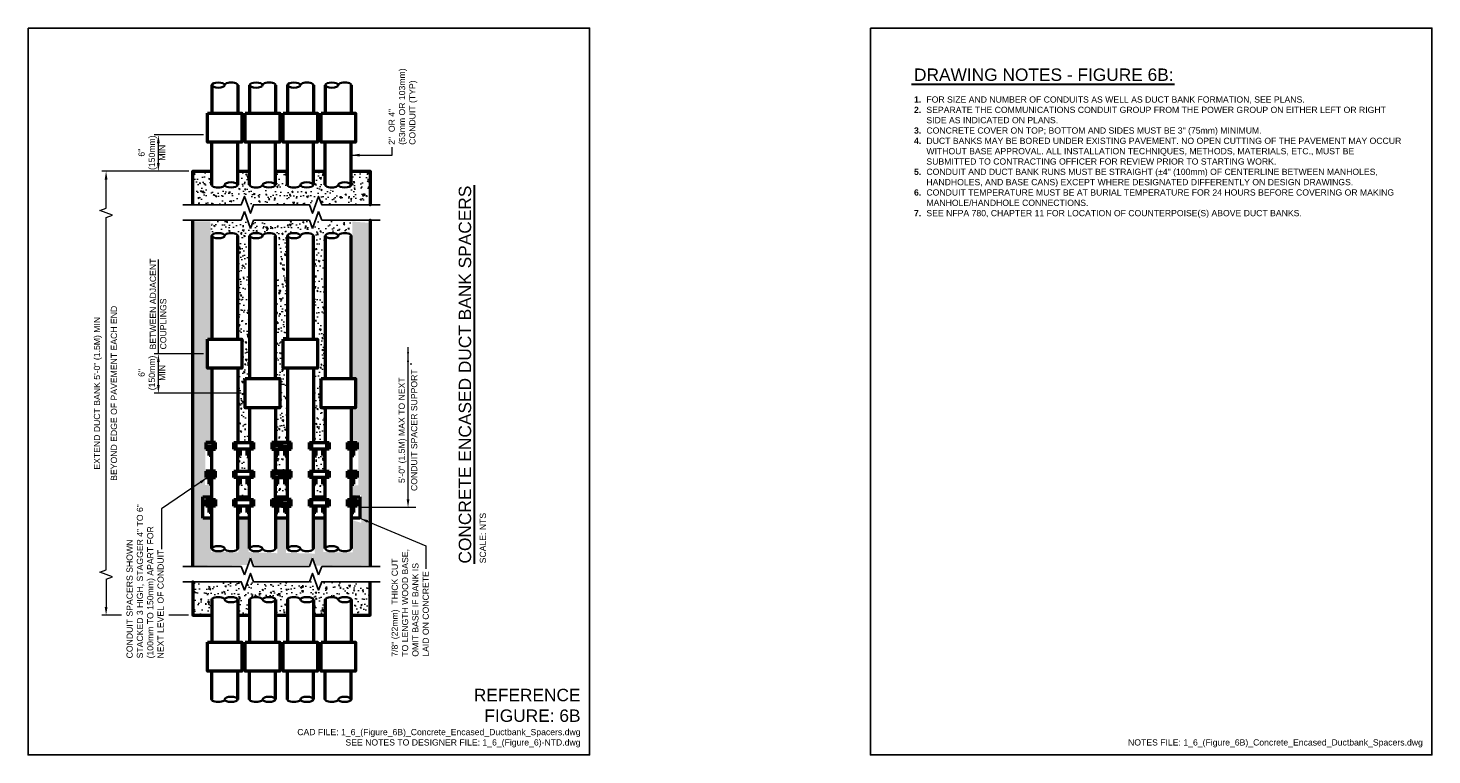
# Model space of a CAD drawing. Header units: inches. Extents: x 0 to 21.2, y 0 to 11.
import ezdxf
from ezdxf.enums import TextEntityAlignment as Align

# ---------------------------------------------------------------- set-up
doc = ezdxf.new("R2010")
doc.units = ezdxf.units.IN
doc.header["$LTSCALE"] = 0.375
doc.header["$MEASUREMENT"] = 0
doc.header["$PDSIZE"] = 2
doc.layers.get('0').update_dxf_attribs({"linetype": 'CONTINUOUS', "lineweight": 35})
doc.layers.get('DEFPOINTS').update_dxf_attribs({"linetype": 'CONTINUOUS', "lineweight": 35})
for name, color, linetype, lineweight in [('E-DBNK-MULT', 83, 'CONTINUOUS', 50), ('G-ANNO-PATT', 8, 'CONTINUOUS', 18), ('G-ANNO-RDME', 5, 'CONTINUOUS', 18)]:
    doc.layers.add(name, color=color, linetype=linetype, lineweight=lineweight)
for name, color, linetype in [('G-ANNO-DIMS', 7, 'CONTINUOUS'), ('G-ANNO-DIMS @ 1', 7, 'CONTINUOUS'), ('G-ANNO-SYMB', 6, 'CONTINUOUS'), ('G-ANNO-TEXT', 7, 'CONTINUOUS'), ('G-ANNO-TTLB', 7, 'CONTINUOUS')]:
    doc.layers.add(name, color=color, linetype=linetype)
doc.styles.add('00-E-TITLE-1_1', font='arial.ttf', dxfattribs={"height": 0.1875})
doc.styles.add('01-E-BLDG-1_1', font='arial.ttf', dxfattribs={"height": 0.09375})
doc.dimstyles.new('01-E-BLDG-1_1', dxfattribs={"dimtxt": 0.09375, "dimasz": 0.125, "dimexe": 0.0625, "dimexo": 0.0625, "dimgap": 0.0625, "dimtad": 1, "dimdec": 4, "dimzin": 3, "dimdsep": 46, "dimlunit": 4, "dimtxsty": '01-E-BLDG-1_1', "dimcen": 0.0625, "dimclrd": 1, "dimclre": 1, "dimclrt": 256, "dimazin": 0, "dimtfac": 1, "dimtdec": 4, "dimtmove": 1, "dimatfit": 3, "dimfxl": 1, "dimfrac": 2, "dimtolj": 1, "dimtzin": 3, "dimlwd": 0, "dimlwe": 0, "dimarcsym": 0})

# ---------------------------------------------------------------- blocks, each defined once
blk = doc.blocks.new('*D0')
at = {"layer": 'DEFPOINTS', "color": 0, "transparency": 16777216}
for p in [(1.972, 6.071), (2.716, 6.071), (3.289, 5.475)]:
    blk.add_point(p, dxfattribs=at)
at = {"layer": 'G-ANNO-DIMS', "color": 1, "lineweight": 0, "transparency": 16777216}
for p, q in [((2.653, 6.071), (1.91, 6.071)), ((1.972, 5.6), (1.972, 5.946)), ((3.226, 5.475), (1.91, 5.475))]:
    blk.add_line(p, q, dxfattribs=at)
at = {"layer": 'G-ANNO-DIMS', "color": 1, "transparency": 16777216}
for points in [[(1.951, 5.946), (1.993, 5.946), (1.972, 6.071)], [(1.951, 5.6), (1.993, 5.6), (1.972, 5.475)]]:
    blk.add_solid(points, dxfattribs=at)
at = {"layer": 'G-ANNO-DIMS', "transparency": 16777216, "insert": (1.874, 5.781), "char_height": 0.0938, "attachment_point": 5, "rotation": 90, "style": '01-E-BLDG-1_1'}
blk.add_mtext('\\A1;6"\\P(150mm) \\PMIN', dxfattribs=at)
blk = doc.blocks.new('*D1')
at = {"layer": 'DEFPOINTS', "color": 0, "transparency": 16777216}
for p in [(1.972, 9.382), (2.716, 9.382), (2.493, 8.833)]:
    blk.add_point(p, dxfattribs=at)
at = {"layer": 'G-ANNO-DIMS', "color": 1, "lineweight": 0, "transparency": 16777216}
for p, q in [((2.653, 9.382), (1.91, 9.382)), ((1.972, 8.958), (1.972, 9.257)), ((2.431, 8.833), (1.91, 8.833))]:
    blk.add_line(p, q, dxfattribs=at)
at = {"layer": 'G-ANNO-DIMS', "color": 1, "transparency": 16777216}
for points in [[(1.951, 9.257), (1.993, 9.257), (1.972, 9.382)], [(1.951, 8.958), (1.993, 8.958), (1.972, 8.833)]]:
    blk.add_solid(points, dxfattribs=at)
at = {"layer": 'G-ANNO-DIMS', "transparency": 16777216, "insert": (1.874, 9.114), "char_height": 0.0938, "attachment_point": 5, "rotation": 90, "style": '01-E-BLDG-1_1'}
blk.add_mtext('\\A1;6"\\P(150mm) \\PMIN', dxfattribs=at)
blk = doc.blocks.new('G-DBRK-flat-2')
at = {"color": 83}
blk.add_ellipse((0, 0.258), major_axis=(0, 0.0859), ratio=0.4, start_param=0, end_param=3.141593, dxfattribs=at)
blk.add_ellipse((0, 0.086), major_axis=(0, 0.0859), ratio=0.4, dxfattribs=at)
blk = doc.blocks.new('G-DBRK-flat-3')
at = {"color": 83}
blk.add_ellipse((0, -0.086), major_axis=(0, -0.0859), ratio=0.4, dxfattribs=at)
blk.add_ellipse((0, -0.258), major_axis=(0, -0.0859), ratio=0.4, start_param=0, end_param=3.141593, dxfattribs=at)
blk = doc.blocks.new('DBLARR')
at = {"linetype": 'Continuous'}
for points in [[(-0.227, 0.016), (-0.13, 0), (-0.227, -0.016), (-0.227, -0.016, 0.240091)], [(-0.097, 0.016), (0, 0), (-0.097, -0.016), (-0.097, -0.016, 0.240091), (-0.097, 0.016)]]:
    blk.add_hatch(color=0, dxfattribs=at).paths.add_polyline_path(points)
at = {"color": 0, "linetype": 'Continuous'}
blk.add_point((-0.259, -0.043), dxfattribs=at)

msp = doc.modelspace()

# ---------------------------------------------------------------- hatches: boundary and pattern name
at = {"layer": 'G-ANNO-PATT'}
h = msp.add_hatch(dxfattribs=at)
h.set_pattern_fill('AR-CONC', color=256, scale=0.03125, angle=90)
h.paths.add_polyline_path([(2.50139, 8.8213), (2.76649, 8.81069), (2.77179, 8.54283), (3.18271, 8.53752), (3.18536, 8.81865), (3.34177, 8.81599), (3.33912, 8.54548), (3.75799, 8.54548), (3.75799, 8.81865), (3.9144, 8.81334), (3.91175, 8.54017), (4.33062, 8.54283), (4.33062, 8.81865), (4.48173, 8.81599), (4.48438, 8.54813), (4.91399, 8.5524), (4.91132, 8.81352), (5.16435, 8.80553), (5.15636, 8.34191), (4.46652, 8.33658), (4.39195, 8.48845), (4.31471, 8.32325), (3.40114, 8.34723), (3.34521, 8.31526), (3.28395, 8.49378), (3.20138, 8.33924), (2.51051, 8.34321)])
h = msp.add_hatch(dxfattribs=at)
h.set_pattern_fill('AR-CONC', color=256, scale=0.03125, angle=90)
h.paths.add_polyline_path([(2.50647, 2.8639), (3.31324, 2.87473), (3.36197, 2.99661), (3.42965, 2.87202), (4.25267, 2.87473), (4.31223, 3.00202), (4.36366, 2.8639), (5.17035, 2.87317), (5.16539, 8.05317), (4.90836, 8.07135), (4.91382, 5.71214), (4.9794, 5.71214), (4.9876, 5.24467), (4.91109, 5.24467), (4.90836, 4.7526), (4.9958, 4.75533), (5.00113, 4.0822), (4.90206, 4.07395), (4.90756, 3.92804), (5.03965, 3.9363), (5.0424, 3.51235), (4.91582, 3.55089), (4.91582, 3.06362), (4.46727, 3.07188), (4.47553, 3.5619), (4.33794, 3.5619), (4.34069, 3.04711), (3.9059, 3.05812), (3.9059, 3.56466), (3.7573, 3.55915), (3.77381, 3.05261), (3.33902, 3.06913), (3.33627, 3.57016), (3.18492, 3.56466), (3.18492, 3.06638), (2.77028, 3.07298), (2.76337, 3.56227), (2.63375, 3.56746), (2.64239, 3.92017), (2.77374, 3.91844), (2.76855, 4.08788), (2.67868, 4.08615), (2.68387, 4.74142), (2.77028, 4.74142), (2.76682, 5.8445), (2.69596, 5.83758), (2.70288, 6.31304), (2.77028, 6.30959), (2.76115, 8.07417), (2.50561, 8.07695)])
h = msp.add_hatch(dxfattribs=at)
h.set_pattern_fill('AR-CONC', color=256, scale=0.03125, angle=90)
h.paths.add_polyline_path([(3.18197, 4.73922), (3.18197, 5.84037), (3.24462, 5.84037), (3.24462, 6.30232), (3.1766, 6.30232), (3.18497, 7.90958), (2.76788, 7.92109), (2.77939, 8.07361), (3.31153, 8.088), (3.36618, 7.95563), (3.42659, 8.07648), (4.24063, 8.07648), (4.30679, 7.95275), (4.39021, 8.07648), (4.89504, 8.07205), (4.89215, 7.9275), (4.49334, 7.91593), (4.476, 5.7274), (4.42109, 5.7274), (4.41531, 5.2446), (4.48467, 5.2417), (4.476, 4.72999), (4.33151, 4.74155), (4.3344, 5.82859), (4.39798, 5.83148), (4.38931, 6.32585), (4.33729, 6.31718), (4.33729, 7.91593), (3.91247, 7.91015), (3.91247, 6.3085), (3.85467, 6.3114), (3.84889, 5.83437), (3.91536, 5.82859), (3.90958, 4.75023), (3.75353, 4.74444), (3.7622, 5.2417), (3.82577, 5.2417), (3.82288, 5.72162), (3.7622, 5.71873), (3.76798, 7.92171), (3.33738, 7.90726), (3.33738, 5.71873), (3.26802, 5.72162), (3.27669, 5.23303), (3.3316, 5.23592), (3.33449, 4.74444)])
h = msp.add_hatch(dxfattribs=at)
h.set_pattern_fill('AR-CONC', color=256, scale=0.03125)
edge = h.paths.add_edge_path()
edge.add_line((5.45887, 7.4855), (7.47468, 7.4855))
edge.add_line((7.47468, 7.4855), (5.45887, 7.4855))
h = msp.add_hatch(dxfattribs=at)
h.set_pattern_fill('AR-CONC', color=256, scale=0.03125, angle=90)
h.paths.add_polyline_path([(3.18072, 4.30513), (3.18072, 4.51701), (3.34309, 4.51701), (3.34309, 4.30513)], flags=17)
h = msp.add_hatch(dxfattribs=at)
h.set_pattern_fill('AR-CONC', color=256, scale=0.03125, angle=90)
h.paths.add_polyline_path([(3.75255, 4.30867), (3.75255, 4.52231), (3.91845, 4.52231), (3.91845, 4.30867)], flags=17)
h = msp.add_hatch(dxfattribs=at)
h.set_pattern_fill('AR-CONC', color=256, scale=0.03125, angle=90)
h.paths.add_polyline_path([(4.32615, 4.3069), (4.32615, 4.52231), (4.48676, 4.52231), (4.48676, 4.3069)], flags=17)
h = msp.add_hatch(dxfattribs=at)
h.set_pattern_fill('AR-CONC', color=256, scale=0.03125, angle=90)
h.paths.add_polyline_path([(3.17895, 3.91493), (3.17895, 4.08973), (3.34662, 4.08973), (3.34662, 3.91493)], flags=17)
h = msp.add_hatch(dxfattribs=at)
h.set_pattern_fill('AR-CONC', color=256, scale=0.03125, angle=90)
h.paths.add_polyline_path([(3.75432, 3.9114), (3.75432, 4.08973), (3.91845, 4.08973), (3.91845, 3.9114)], flags=17)
h = msp.add_hatch(dxfattribs=at)
h.set_pattern_fill('AR-CONC', color=256, scale=0.03125, angle=90)
h.paths.add_polyline_path([(4.32615, 3.91493), (4.32615, 4.0862), (4.48676, 4.0862), (4.48676, 3.91493)], flags=17)
h = msp.add_hatch(dxfattribs=at)
h.set_pattern_fill('AR-CONC', color=256, scale=0.03125, angle=90)
h.paths.add_polyline_path([(2.50139, 2.12493), (2.76649, 2.13554), (2.77179, 2.4034), (3.18271, 2.40871), (3.18536, 2.12758), (3.34177, 2.13023), (3.33912, 2.40075), (3.75799, 2.40075), (3.75799, 2.12758), (3.9144, 2.13289), (3.91175, 2.40605), (4.33062, 2.4034), (4.33062, 2.12758), (4.48173, 2.13023), (4.48438, 2.3981), (4.91399, 2.39383), (4.91132, 2.1327), (5.16435, 2.1407), (5.15636, 2.60432), (4.46652, 2.60965), (4.39195, 2.45777), (4.31471, 2.62297), (3.40114, 2.59899), (3.34521, 2.63097), (3.28395, 2.45244), (3.20138, 2.60699), (2.51051, 2.60302)])

# ---------------------------------------------------------------- linework, layer by layer
at = {"layer": 'E-DBNK-MULT', "linetype": 'Continuous'}
for p, q in [((2.77904, 10.13622), (2.77904, 9.71132)), ((3.17344, 10.13622), (3.17344, 9.71132)), ((3.35204, 10.13622), (3.35204, 9.71132)), ((3.74644, 10.13622), (3.74644, 9.71132)), ((3.92504, 10.13622), (3.92504, 9.71132)), ((4.31944, 10.13622), (4.31944, 9.71132)), ((4.49804, 10.13622), (4.49804, 9.71132)), ((4.89244, 10.13622), (4.89244, 9.71132)), ((2.77904, 8.6269), (2.77904, 9.27164)), ((3.17344, 8.6269), (3.17344, 9.27164)), ((3.35204, 8.6269), (3.35204, 9.27164)), ((3.74644, 8.6269), (3.74644, 9.27164)), ((3.92504, 8.6269), (3.92504, 9.27164)), ((4.31944, 8.6269), (4.31944, 9.27164)), ((4.49804, 8.6269), (4.49804, 9.27164)), ((4.89244, 8.6269), (4.89244, 9.27164)), ((2.77904, 7.85812), (2.77904, 6.29057)), ((3.17344, 6.29057), (3.17344, 7.85812)), ((3.35204, 7.85812), (3.35204, 5.69435)), ((3.74644, 5.69435), (3.74644, 7.85812)), ((3.92504, 7.85812), (3.92504, 6.29057)), ((4.31944, 6.29057), (4.31944, 7.85812)), ((4.49804, 7.85812), (4.49804, 5.69435)), ((4.89244, 5.69435), (4.89244, 7.85812)), ((2.77904, 5.85089), (2.77904, 4.72663)), ((3.17344, 5.85089), (3.17344, 4.72663)), ((3.92504, 5.85089), (3.92504, 4.72663)), ((4.31944, 5.85089), (4.31944, 4.72663)), ((3.35204, 5.25468), (3.35204, 4.72663)), ((3.74644, 5.25468), (3.74644, 4.72663)), ((4.49804, 5.25468), (4.49804, 4.72663)), ((4.89244, 5.25468), (4.89244, 4.72663)), ((2.68974, 4.72663), (2.68974, 4.62803)), ((2.83675, 4.72663), (2.68974, 4.72663)), ((2.71625, 4.67733), (2.80164, 4.67733)), ((2.71625, 4.62803), (2.71625, 4.67733)), ((2.80164, 4.62803), (2.80164, 4.72663)), ((2.83675, 4.62803), (2.83675, 4.72663)), ((3.11574, 4.72663), (3.40975, 4.72663)), ((3.11574, 4.62803), (3.11574, 4.72663)), ((3.15085, 4.62803), (3.15085, 4.72663)), ((3.37464, 4.62803), (3.37464, 4.72663)), ((3.40975, 4.72663), (3.40975, 4.62803)), ((3.68874, 4.72663), (3.68874, 4.62803)), ((3.83574, 4.72663), (3.68874, 4.72663)), ((3.72384, 4.62803), (3.72384, 4.72663)), ((3.80924, 4.67733), (3.72384, 4.67733)), ((3.80924, 4.62803), (3.80924, 4.67733)), ((3.83574, 4.62803), (3.83574, 4.72663)), ((3.83574, 4.72663), (3.83574, 4.62803)), ((3.98275, 4.72663), (3.83574, 4.72663)), ((3.86224, 4.67733), (3.94764, 4.67733)), ((3.86224, 4.62803), (3.86224, 4.67733)), ((3.94764, 4.62803), (3.94764, 4.72663)), ((3.98275, 4.62803), (3.98275, 4.72663)), ((4.26174, 4.72663), (4.55574, 4.72663)), ((4.26174, 4.62803), (4.26174, 4.72663)), ((4.29684, 4.62803), (4.29684, 4.72663)), ((4.52064, 4.62803), (4.52064, 4.72663)), ((4.55574, 4.72663), (4.55574, 4.62803)), ((4.83474, 4.72663), (4.98174, 4.72663)), ((4.83474, 4.62803), (4.83474, 4.72663)), ((4.86984, 4.62803), (4.86984, 4.72663)), ((4.95524, 4.67733), (4.86984, 4.67733)), ((4.95524, 4.62803), (4.95524, 4.67733)), ((4.98174, 4.72663), (4.98174, 4.62803)), ((2.68974, 4.62803), (2.83675, 4.62803)), ((2.74275, 4.62803), (2.68974, 4.62803)), ((2.74275, 4.52943), (2.74275, 4.62803)), ((2.77904, 4.52943), (2.74275, 4.52943)), ((2.77904, 4.29607), (2.77904, 4.62803)), ((3.40975, 4.62803), (3.11574, 4.62803)), ((3.17344, 4.29607), (3.17344, 4.62803)), ((3.20974, 4.52943), (3.17345, 4.52943)), ((3.20974, 4.62803), (3.20974, 4.52943)), ((3.31574, 4.62803), (3.31574, 4.52943)), ((3.31574, 4.52943), (3.31574, 4.62803)), ((3.35204, 4.52943), (3.31574, 4.52943)), ((3.35204, 4.29607), (3.35204, 4.62803)), ((3.68874, 4.62803), (3.83574, 4.62803)), ((3.74644, 4.29607), (3.74644, 4.62803)), ((3.74644, 4.52943), (3.78274, 4.52943)), ((3.78274, 4.52943), (3.78274, 4.62803)), ((3.83574, 4.62803), (3.98275, 4.62803)), ((3.88874, 4.62803), (3.83574, 4.62803)), ((3.88874, 4.52943), (3.88874, 4.62803)), ((3.92504, 4.52943), (3.88874, 4.52943)), ((3.92504, 4.29607), (3.92504, 4.62803)), ((4.55574, 4.62803), (4.26174, 4.62803)), ((4.31944, 4.29607), (4.31944, 4.62803)), ((4.35574, 4.52943), (4.31944, 4.52943)), ((4.35574, 4.62803), (4.35574, 4.52943)), ((4.46174, 4.62803), (4.46174, 4.52943)), ((4.46174, 4.52943), (4.46174, 4.62803)), ((4.49804, 4.52943), (4.46174, 4.52943)), ((4.49804, 4.29607), (4.49804, 4.62803)), ((4.98174, 4.62803), (4.83474, 4.62803)), ((4.89244, 4.29607), (4.89244, 4.62803)), ((4.89244, 4.52943), (4.92874, 4.52943)), ((4.92874, 4.52943), (4.92874, 4.62803)), ((2.68974, 4.29607), (2.68974, 4.19747)), ((2.83675, 4.29607), (2.68974, 4.29607)), ((2.80164, 4.19747), (2.80164, 4.29607)), ((2.83675, 4.19747), (2.83675, 4.29607)), ((3.11574, 4.29607), (3.40975, 4.29607)), ((3.11574, 4.19747), (3.11574, 4.29607)), ((3.15085, 4.19747), (3.15085, 4.29607)), ((3.37464, 4.19747), (3.37464, 4.29607)), ((3.40975, 4.29607), (3.40975, 4.19747)), ((3.68874, 4.29607), (3.68874, 4.19747)), ((3.83574, 4.29607), (3.68874, 4.29607)), ((3.72384, 4.19747), (3.72384, 4.29607)), ((3.83574, 4.19747), (3.83574, 4.29607)), ((3.83574, 4.29607), (3.83574, 4.19747)), ((3.98275, 4.29607), (3.83574, 4.29607)), ((3.94764, 4.19747), (3.94764, 4.29607)), ((3.98275, 4.19747), (3.98275, 4.29607)), ((4.26174, 4.29607), (4.55574, 4.29607)), ((4.26174, 4.19747), (4.26174, 4.29607)), ((4.29684, 4.19747), (4.29684, 4.29607)), ((4.52064, 4.19747), (4.52064, 4.29607)), ((4.55574, 4.29607), (4.55574, 4.19747)), ((4.83474, 4.29607), (4.98174, 4.29607)), ((4.83474, 4.19747), (4.83474, 4.29607)), ((4.86984, 4.19747), (4.86984, 4.29607)), ((4.98174, 4.29607), (4.98174, 4.19747)), ((2.68974, 4.19747), (2.83675, 4.19747)), ((2.74275, 4.19747), (2.68974, 4.19747)), ((2.71624, 4.24677), (2.80164, 4.24677)), ((2.71624, 4.19747), (2.71624, 4.24677)), ((2.74275, 4.09887), (2.74275, 4.19747)), ((2.77904, 4.09887), (2.74275, 4.09887)), ((2.77904, 3.86551), (2.77904, 4.19747)), ((3.40975, 4.19747), (3.11574, 4.19747)), ((3.17344, 3.86551), (3.17344, 4.19747)), ((3.20974, 4.09887), (3.17344, 4.09887)), ((3.20974, 4.19747), (3.20974, 4.09887)), ((3.31574, 4.19747), (3.31574, 4.09887)), ((3.31574, 4.09887), (3.31574, 4.19747)), ((3.35204, 4.09887), (3.31574, 4.09887)), ((3.35204, 3.86551), (3.35204, 4.19747)), ((3.68874, 4.19747), (3.83574, 4.19747)), ((3.80924, 4.24677), (3.72384, 4.24677)), ((3.74644, 3.86551), (3.74644, 4.19747)), ((3.74644, 4.09887), (3.78274, 4.09887)), ((3.78274, 4.09887), (3.78274, 4.19747)), ((3.80924, 4.19747), (3.80924, 4.24677)), ((3.83574, 4.19747), (3.98275, 4.19747)), ((3.88874, 4.19747), (3.83574, 4.19747)), ((3.86224, 4.24677), (3.94764, 4.24677)), ((3.86224, 4.19747), (3.86224, 4.24677)), ((3.88874, 4.09887), (3.88874, 4.19747)), ((3.92504, 4.09887), (3.88874, 4.09887)), ((3.92504, 3.86551), (3.92504, 4.19747)), ((4.55574, 4.19747), (4.26174, 4.19747)), ((4.31944, 3.86551), (4.31944, 4.19747)), ((4.35574, 4.09887), (4.31944, 4.09887)), ((4.35574, 4.19747), (4.35574, 4.09887)), ((4.46174, 4.19747), (4.46174, 4.09887)), ((4.46174, 4.09887), (4.46174, 4.19747)), ((4.49804, 4.09887), (4.46174, 4.09887)), ((4.49804, 3.86551), (4.49804, 4.19747)), ((4.98174, 4.19747), (4.83474, 4.19747)), ((4.95524, 4.24677), (4.86984, 4.24677)), ((4.89244, 3.86551), (4.89244, 4.19747)), ((4.89244, 4.09887), (4.92874, 4.09887)), ((4.92874, 4.09887), (4.92874, 4.19747)), ((4.95524, 4.19747), (4.95524, 4.24677)), ((2.64485, 3.90485), (2.77904, 3.90485)), ((2.64485, 3.58194), (2.64485, 3.90485)), ((2.68974, 3.86551), (2.83675, 3.86551)), ((2.68974, 3.76691), (2.68974, 3.86551)), ((2.80164, 3.76691), (2.80164, 3.86551)), ((2.83675, 3.86551), (2.83675, 3.76691)), ((3.11574, 3.86551), (3.40975, 3.86551)), ((3.11574, 3.76691), (3.11574, 3.86551)), ((3.15084, 3.76691), (3.15084, 3.86551)), ((3.17344, 3.90485), (3.35204, 3.90485)), ((3.37464, 3.76691), (3.37464, 3.86551)), ((3.40975, 3.86551), (3.40975, 3.76691)), ((3.68874, 3.86551), (3.83574, 3.86551)), ((3.68874, 3.76691), (3.68874, 3.86551)), ((3.72384, 3.76691), (3.72384, 3.86551)), ((3.74644, 3.90485), (3.92504, 3.90485)), ((3.83574, 3.86551), (3.83574, 3.76691)), ((3.83574, 3.86551), (3.83574, 3.76691)), ((3.98274, 3.86551), (3.83574, 3.86551)), ((3.94764, 3.76691), (3.94764, 3.86551)), ((3.98274, 3.76691), (3.98274, 3.86551)), ((4.26174, 3.86551), (4.55574, 3.86551)), ((4.26174, 3.76691), (4.26174, 3.86551)), ((4.29684, 3.76691), (4.29684, 3.86551)), ((4.31944, 3.90485), (4.49804, 3.90485)), ((4.52064, 3.76691), (4.52064, 3.86551)), ((4.55574, 3.86551), (4.55574, 3.76691)), ((4.83474, 3.86551), (4.98174, 3.86551)), ((4.83474, 3.76691), (4.83474, 3.86551)), ((4.86984, 3.76691), (4.86984, 3.86551)), ((4.89244, 3.90485), (5.02333, 3.90485)), ((4.98174, 3.86551), (4.98174, 3.76691)), ((5.02333, 3.90485), (5.02333, 3.58194)), ((2.83675, 3.76691), (2.68974, 3.76691)), ((2.74274, 3.76691), (2.68974, 3.76691)), ((2.71624, 3.81621), (2.80164, 3.81621)), ((2.71624, 3.76691), (2.71624, 3.81621)), ((2.74274, 3.66831), (2.74274, 3.76691)), ((2.77904, 3.66831), (2.74274, 3.66831)), ((2.77904, 3.12217), (2.77904, 3.76691)), ((3.40975, 3.76691), (3.11574, 3.76691)), ((3.17344, 3.12217), (3.17344, 3.76691)), ((3.20974, 3.66831), (3.17344, 3.66831)), ((3.20974, 3.76691), (3.20974, 3.66831)), ((3.31574, 3.76691), (3.31574, 3.66831)), ((3.31574, 3.66831), (3.31574, 3.76691)), ((3.35204, 3.66831), (3.31574, 3.66831)), ((3.35204, 3.12217), (3.35204, 3.76691)), ((3.83574, 3.76691), (3.68874, 3.76691)), ((3.80924, 3.81621), (3.72384, 3.81621)), ((3.74644, 3.76691), (3.74644, 3.12217)), ((3.74644, 3.66831), (3.78274, 3.66831)), ((3.78274, 3.66831), (3.78274, 3.76691)), ((3.80924, 3.76691), (3.80924, 3.81621)), ((3.83574, 3.76691), (3.98274, 3.76691)), ((3.88874, 3.76691), (3.83574, 3.76691)), ((3.86224, 3.81621), (3.94764, 3.81621)), ((3.86224, 3.76691), (3.86224, 3.81621)), ((3.88874, 3.66831), (3.88874, 3.76691)), ((3.92504, 3.66831), (3.88874, 3.66831)), ((3.92504, 3.76691), (3.92504, 3.12217)), ((4.55574, 3.76691), (4.26174, 3.76691)), ((4.31944, 3.12217), (4.31944, 3.76691)), ((4.35574, 3.66831), (4.31944, 3.66831)), ((4.35574, 3.76691), (4.35574, 3.66831)), ((4.46174, 3.76691), (4.46174, 3.66831)), ((4.46174, 3.66831), (4.46174, 3.76691)), ((4.49804, 3.66831), (4.46174, 3.66831)), ((4.49804, 3.12217), (4.49804, 3.76691)), ((4.98174, 3.76691), (4.83474, 3.76691)), ((4.95524, 3.81621), (4.86984, 3.81621)), ((4.89244, 3.76691), (4.89244, 3.12217)), ((4.89244, 3.66831), (4.92874, 3.66831)), ((4.92874, 3.66831), (4.92874, 3.76691)), ((4.95524, 3.76691), (4.95524, 3.81621)), ((2.77904, 3.58194), (2.64485, 3.58194)), ((3.35204, 3.58194), (3.17344, 3.58194)), ((3.92504, 3.58194), (3.74644, 3.58194)), ((4.49804, 3.58194), (4.31944, 3.58194)), ((5.02333, 3.58194), (4.89244, 3.58194)), ((2.77904, 2.34977), (2.77904, 1.70502)), ((3.17344, 2.34977), (3.17344, 1.70502)), ((3.35204, 2.34977), (3.35204, 1.70502)), ((3.74644, 2.34977), (3.74644, 1.70502)), ((3.92504, 2.34977), (3.92504, 1.70502)), ((4.31944, 2.34977), (4.31944, 1.70502)), ((4.49804, 2.34977), (4.49804, 1.70502)), ((4.89244, 2.34977), (4.89244, 1.70502)), ((2.77904, 0.84044), (2.77904, 1.26534)), ((3.17344, 0.84044), (3.17344, 1.26534)), ((3.35204, 0.84044), (3.35204, 1.26534)), ((3.74644, 0.84044), (3.74644, 1.26534)), ((3.92504, 0.84044), (3.92504, 1.26534)), ((4.31944, 0.84044), (4.31944, 1.26534)), ((4.49804, 0.84044), (4.49804, 1.26534)), ((4.89244, 0.84044), (4.89244, 1.26534))]:
    msp.add_line(p, q, dxfattribs=at)
for points in [[(2.71559, 9.71132), (3.2369, 9.71132), (3.2369, 9.27164), (2.71559, 9.27164)], [(3.28859, 9.71132), (3.8099, 9.71132), (3.8099, 9.27164), (3.28859, 9.27164)], [(3.86158, 9.71132), (4.3829, 9.71132), (4.3829, 9.27164), (3.86158, 9.27164)], [(4.43458, 9.71132), (4.9559, 9.71132), (4.9559, 9.27164), (4.43458, 9.27164)], [(2.71559, 6.29057), (3.2369, 6.29057), (3.2369, 5.85089), (2.71559, 5.85089)], [(3.86158, 6.29057), (4.3829, 6.29057), (4.3829, 5.85089), (3.86158, 5.85089)], [(3.28858, 5.69435), (3.8099, 5.69435), (3.8099, 5.25468), (3.28858, 5.25468)], [(4.43458, 5.69435), (4.9559, 5.69435), (4.9559, 5.25468), (4.43458, 5.25468)], [(2.71559, 1.70502), (3.2369, 1.70502), (3.2369, 1.26534), (2.71559, 1.26534)], [(3.28859, 1.70502), (3.8099, 1.70502), (3.8099, 1.26534), (3.28859, 1.26534)], [(3.86158, 1.70502), (4.3829, 1.70502), (4.3829, 1.26534), (3.86158, 1.26534)], [(4.43458, 1.70502), (4.9559, 1.70502), (4.9559, 1.26534), (4.43458, 1.26534)]]:
    msp.add_lwpolyline(points, close=True, dxfattribs=at)
for points in [[(2.49315, 8.32578), (2.49315, 8.32578), (2.49315, 8.83309), (2.77904, 8.83309)], [(3.17344, 8.83309), (3.35204, 8.83309)], [(3.74644, 8.83309), (3.92504, 8.83309)], [(4.31944, 8.83309), (4.49804, 8.83309)], [(4.89244, 8.83309), (5.17833, 8.83309), (5.17833, 8.32578), (5.17833, 8.32578)], [(2.49315, 2.85148), (2.49315, 8.09475), (2.49315, 8.09475)], [(5.17833, 8.09475), (5.17833, 8.09475), (5.17833, 2.85148)], [(2.49315, 2.62045), (2.49315, 2.62045), (2.49315, 2.11314), (2.77904, 2.11314)], [(4.89244, 2.11314), (5.17833, 2.11314), (5.17833, 2.62045), (5.17833, 2.62045)], [(3.17344, 2.11314), (3.35204, 2.11314)], [(3.74644, 2.11314), (3.92504, 2.11314)], [(4.31944, 2.11314), (4.49804, 2.11314)]]:
    msp.add_lwpolyline(points, dxfattribs=at)
at = {"layer": 'G-ANNO-DIMS', "color": 1, "lineweight": 0}
for p, q in [((2.43065, 8.83309), (1.11843, 8.83309)), ((1.18093, 8.27304), (1.18093, 8.70809)), ((1.18093, 2.79875), (1.18093, 8.13439)), ((1.9723, 6.07073), (1.9723, 7.49939)), ((5.75112, 3.8684), (5.75112, 6.17309)), ((5.87083, 3.7434), (5.02333, 3.7434)), ((1.18093, 2.66009), (1.18093, 2.20378)), ((1.41343, 2.11314), (1.11843, 2.11314)), ((2.43065, 2.11314), (2.13209, 2.11314))]:
    msp.add_line(p, q, dxfattribs=at)
at = {"layer": 'G-ANNO-DIMS', "color": 1, "lineweight": 0, "flags": 128}
for points in [[(1.18093, 8.13439), (1.27617, 8.16905), (1.08569, 8.23838), (1.18093, 8.27304)], [(1.18093, 2.66009), (1.27617, 2.69475), (1.08569, 2.76408), (1.18093, 2.79875)]]:
    msp.add_lwpolyline(points, dxfattribs=at)
at = {"layer": 'G-ANNO-DIMS', "color": 1}
for points in [[(1.16009, 8.70809), (1.20176, 8.70809), (1.18093, 8.83309)], [(5.73028, 3.8684), (5.77195, 3.8684), (5.75112, 3.7434)], [(1.16009, 2.23814), (1.20176, 2.23814), (1.18093, 2.11314)]]:
    msp.add_solid(points, dxfattribs=at)
at = {"layer": 'G-ANNO-SYMB'}
for p, q in [((3.22735, 8.09475), (2.34363, 8.09475)), ((3.27356, 8.22174), (3.22735, 8.09475)), ((3.366, 7.96776), (3.27356, 8.22174)), ((3.41222, 8.09475), (3.366, 7.96776)), ((4.25926, 8.09475), (3.41222, 8.09475)), ((4.25926, 8.09475), (4.30548, 7.96776)), ((4.30548, 7.96776), (4.39792, 8.22174)), ((4.39792, 8.22174), (4.44414, 8.09475)), ((4.44414, 8.09475), (5.32785, 8.09475)), ((3.366, 2.97847), (3.27356, 2.72449)), ((3.41222, 2.85148), (3.366, 2.97847)), ((4.25926, 2.85148), (4.30548, 2.97847)), ((4.30548, 2.97847), (4.39792, 2.72449)), ((3.22735, 2.85148), (2.34363, 2.85148)), ((3.27356, 2.72449), (3.22735, 2.85148)), ((4.25926, 2.85148), (3.41222, 2.85148)), ((4.39792, 2.72449), (4.44414, 2.85148)), ((4.44414, 2.85148), (5.32785, 2.85148))]:
    msp.add_line(p, q, dxfattribs=at)
at = {"layer": 'G-ANNO-SYMB', "flags": 128}
for points in [[(4.25926, 8.32578), (3.41222, 8.32577), (3.366, 8.19879), (3.27356, 8.45276), (3.22735, 8.32577), (2.34363, 8.32577)], [(3.41222, 8.32578), (4.25926, 8.32577), (4.30548, 8.19879), (4.39792, 8.45276), (4.44414, 8.32577), (5.32785, 8.32577)], [(4.25926, 2.62045), (3.41222, 2.62045), (3.366, 2.74744), (3.27356, 2.49347), (3.22735, 2.62045), (2.34363, 2.62045)], [(3.41222, 2.62045), (4.25926, 2.62045), (4.30548, 2.74744), (4.39792, 2.49347), (4.44414, 2.62045), (5.32785, 2.62045)]]:
    msp.add_lwpolyline(points, dxfattribs=at)
at = {"layer": 'G-ANNO-TEXT', "linetype": 'Continuous', "lineweight": 30}
for p, q in [((13.3713, 10.14903), (17.35235, 10.14903)), ((6.75811, 2.89215), (6.75811, 8.62192))]:
    msp.add_line(p, q, dxfattribs=at)
at = {"layer": 'G-ANNO-TTLB'}
for points in [[(0, 11), (8.5, 11), (8.5, 0), (0, 0)], [(12.75, 11), (21.25, 11), (21.25, 0), (12.75, 0)]]:
    msp.add_lwpolyline(points, close=True, dxfattribs=at)

# ---------------------------------------------------------------- block references
for name, p, xscale, yscale, zscale, rotation in [('G-DBRK-flat-2', (2.7804, 10.13622), 1.143408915, 1.143408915, 1.143408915, 270.0000000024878), ('G-DBRK-flat-2', (3.3534, 10.13622), 1.143408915, 1.143408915, 1.143408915, 270.0000000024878), ('G-DBRK-flat-2', (3.9264, 10.13622), 1.143408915, 1.143408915, 1.143408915, 270.0000000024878), ('G-DBRK-flat-2', (4.49939, 10.13622), 1.143408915, 1.143408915, 1.143408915, 270.0000000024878), ('G-DBRK-flat-2', (3.17209, 8.6269), 1.143408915, 1.143408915, 1.143408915, 90), ('G-DBRK-flat-2', (3.74509, 8.6269), 1.143408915, 1.143408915, 1.143408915, 90), ('G-DBRK-flat-2', (4.31809, 8.6269), 1.143408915, 1.143408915, 1.143408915, 90), ('G-DBRK-flat-2', (4.89109, 8.6269), 1.143408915, 1.143408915, 1.143408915, 90), ('G-DBRK-flat-3', (2.77961, 7.85812), 1.145696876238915, 1.145696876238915, 1.145696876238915, 90), ('G-DBRK-flat-3', (3.35261, 7.85812), 1.145696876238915, 1.145696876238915, 1.145696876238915, 90), ('G-DBRK-flat-3', (3.92561, 7.85812), 1.145696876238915, 1.145696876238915, 1.145696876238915, 90), ('G-DBRK-flat-3', (4.49861, 7.85812), 1.145696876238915, 1.145696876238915, 1.145696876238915, 90), ('G-DBRK-flat-2', (2.7804, 3.12217), -1.143408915, 1.143408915, 1.143408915, 270), ('G-DBRK-flat-2', (3.35204, 3.12217), -1.143408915, 1.143408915, 1.143408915, 270), ('G-DBRK-flat-2', (3.9264, 3.12217), -1.143408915, 1.143408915, 1.143408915, 270), ('G-DBRK-flat-2', (4.49804, 3.12217), -1.143408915, 1.143408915, 1.143408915, 270), ('G-DBRK-flat-2', (3.17209, 2.34977), -1.143408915, 1.143408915, 1.143408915, 90), ('G-DBRK-flat-2', (3.74509, 2.34977), -1.143408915, 1.143408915, 1.143408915, 90), ('G-DBRK-flat-2', (4.31809, 2.34977), -1.143408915, 1.143408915, 1.143408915, 90), ('G-DBRK-flat-2', (4.89109, 2.34977), -1.143408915, 1.143408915, 1.143408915, 90), ('G-DBRK-flat-2', (3.17209, 0.84044), 1.143408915, 1.143408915, 1.143408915, 90), ('G-DBRK-flat-2', (3.74509, 0.84044), 1.143408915, 1.143408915, 1.143408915, 90), ('G-DBRK-flat-2', (4.31809, 0.84044), 1.143408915, 1.143408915, 1.143408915, 90), ('G-DBRK-flat-2', (4.89109, 0.84044), 1.143408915, 1.143408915, 1.143408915, 90)]:
    msp.add_blockref(name, p, dxfattribs=dict(xscale=xscale, yscale=yscale, zscale=zscale, rotation=rotation))
at = {"layer": 'G-ANNO-DIMS @ 1', "rotation": 90}
msp.add_blockref('DBLARR', (5.75112, 6.17309), dxfattribs=at)

# ---------------------------------------------------------------- texts
at = {"layer": 'G-ANNO-DIMS', "char_height": 0.09375, "attachment_point": 5, "rotation": 90, "style": '01-E-BLDG-1_1'}
for s, insert in [('\\A1;BEYOND EDGE OF PAVEMENT EACH END', (1.30005, 5.47311)), ('\\A1;EXTEND DUCT BANK 5\'-0" (1.5M) MIN', (1.05697, 5.47311))]:
    msp.add_mtext(s, dxfattribs=dict(at, insert=insert))
at = {"layer": 'G-ANNO-RDME', "attachment_point": 9, "rotation": 0}
for s, insert, char_height, width, style in [('REFERENCE FIGURE: 6B', (8.36242, 0.49761), 0.1875, 1.6712295, '00-E-TITLE-1_1'), ('CAD FILE: 1_6_(Figure_6B)_Concrete_Encased_Ductbank_Spacers.dwg\\PSEE NOTES TO DESIGNER FILE: 1_6_(Figure_6)-NTD.dwg', (8.36242, 0.11416), 0.09375, 5.3730345, '01-E-BLDG-1_1')]:
    msp.add_mtext(s, dxfattribs=dict(at, insert=insert, char_height=char_height, width=width, style=style))
at = {"layer": 'G-ANNO-RDME', "insert": (21.11242, 0.11416), "char_height": 0.09375, "width": 7.0264495, "attachment_point": 9, "style": '01-E-BLDG-1_1'}
msp.add_mtext('NOTES FILE: 1_6_(Figure_6B)_Concrete_Encased_Ductbank_Spacers.dwg', dxfattribs=at)
at = {"layer": 'G-ANNO-TEXT', "style": '00-E-TITLE-1_1'}
msp.add_text('DRAWING NOTES - FIGURE 6B:', height=0.1875, dxfattribs=at).set_placement((13.41045, 10.1447), align=Align.BOTTOM_LEFT)
msp.add_text('CONCRETE ENCASED DUCT BANK SPACERS', height=0.1875, rotation=90, dxfattribs=at).set_placement((6.76244, 2.89618), align=Align.BOTTOM_LEFT)
at = {"layer": 'G-ANNO-TEXT', "style": '01-E-BLDG-1_1'}
msp.add_text('SCALE: NTS', height=0.09375, rotation=90, dxfattribs=at).set_placement((6.8371, 2.89946), align=Align.TOP_LEFT)
at = {"layer": 'G-ANNO-TEXT', "char_height": 0.09375, "attachment_point": 1, "rotation": 89.999963, "style": '01-E-BLDG-1_1'}
for s, insert, width in [('2"  OR 4"\\P(53mm OR 103mm)  CONDUIT (TYP)', (5.45762, 9.23321), 1.2917783), ('BETWEEN ADJACENT COUPLINGS', (1.84285, 6.1365), 1.6398628), ('CONDUIT SPACERS SHOWN STACKED 3 HIGH, STAGGER 4" TO 6" (100mm TO 150mm) APART FOR NEXT LEVEL OF CONDUIT', (1.49003, 1.46084), 2.3438835), ('\\A1;7/8" (22mm)  THICK CUT TO LENGTH WOOD BASE, OMIT BASE IF BANK IS LAID ON CONCRETE', (5.50312, 1.48604), 1.6398628)]:
    msp.add_mtext(s, dxfattribs=dict(at, insert=insert, width=width))
at = {"layer": 'G-ANNO-TEXT', "insert": (13.41045, 9.96565), "char_height": 0.09375, "width": 7.4237884, "attachment_point": 1, "style": '01-E-BLDG-1_1'}
msp.add_mtext('\\pi-0.1875,l0.1875,t0.1875;{\\fArial|b1|i0|c0|p34;1.^I}FOR SIZE AND NUMBER OF CONDUITS AS WELL AS DUCT BANK FORMATION, SEE PLANS. \\P{\\fArial|b1|i0|c0|p34;2.^I}SEPARATE THE COMMUNICATIONS CONDUIT GROUP FROM THE POWER GROUP ON EITHER LEFT OR RIGHT SIDE AS INDICATED ON PLANS. \\P{\\fArial|b1|i0|c0|p34;3.^I}CONCRETE COVER ON TOP; BOTTOM AND SIDES MUST BE 3" (75mm) MINIMUM. \\P{\\fArial|b1|i0|c0|p34;4.^I}DUCT BANKS MAY BE BORED UNDER EXISTING PAVEMENT. NO OPEN CUTTING OF THE PAVEMENT MAY OCCUR WITHOUT BASE APPROVAL. ALL INSTALLATION TECHNIQUES, METHODS, MATERIALS, ETC., MUST BE SUBMITTED TO CONTRACTING OFFICER FOR REVIEW PRIOR TO STARTING WORK.\\P{\\fArial|b1|i0|c0|p34;5.^I}CONDUIT AND DUCT BANK RUNS MUST BE STRAIGHT (±4" (100mm) OF CENTERLINE BETWEEN MANHOLES, HANDHOLES, AND BASE CANS) EXCEPT WHERE DESIGNATED DIFFERENTLY ON DESIGN DRAWINGS.\\P{\\fArial|b1|i0|c0|p34;6.^I}CONDUIT TEMPERATURE MUST BE AT BURIAL TEMPERATURE FOR 24 HOURS BEFORE COVERING OR MAKING MANHOLE/HANDHOLE CONNECTIONS.\\P{\\fArial|b1|i0|c0|p34;7.^I}SEE NFPA 780, CHAPTER 11 FOR LOCATION OF COUNTERPOISE(S) ABOVE DUCT BANKS.', dxfattribs=at)
at = {"layer": 'G-ANNO-TEXT', "insert": (5.60917, 3.88419), "char_height": 0.09375, "width": 2.0519479, "attachment_point": 1, "rotation": 89.999963, "line_spacing_factor": 1.2, "style": '01-E-BLDG-1_1'}
msp.add_mtext('\\pi0.23015;5\'-0" (1.5M) MAX TO NEXT \\P\\pi0.11002;CONDUIT SPACER SUPPORT', dxfattribs=at)

# ---------------------------------------------------------------- dimensions: what is measured, and where the dimension line sits
at = {"layer": 'G-ANNO-DIMS'}
for base, p1, p2, picture, middle in [((1.9723, 9.38156), (2.49315, 8.83309), (2.71559, 9.38156), '*D1', (2.14079, 9.11419)), ((1.9723, 6.07073), (3.28858, 5.47452), (2.71559, 6.07073), '*D0', (2.14079, 5.78123))]:
    dim = msp.add_linear_dim(base=base, p1=p1, p2=p2, angle=90, text='6"\\P(150mm) \\PMIN', dimstyle='01-E-BLDG-1_1', dxfattribs=at)
    dim.commit()
    dim.dimension.update_dxf_attribs({"geometry": picture, "text_midpoint": middle, "dimtype": 160})

# ---------------------------------------------------------------- leaders
at = {"layer": 'G-ANNO-TEXT'}
for points in [[(4.89244, 9.07657), (5.50948, 9.07657), (5.50948, 9.19915)], [(2.71624, 4.19747), (2.01898, 3.72181), (2.01898, 3.11509)], [(5.02333, 3.58194), (6.02319, 3.16243), (6.02319, 2.81603)]]:
    msp.add_leader(points, dimstyle='01-E-BLDG-1_1', override={"dimgap": 0.0625, "dimtad": 0}, dxfattribs=at)

doc.saveas('drawing.dxf')
